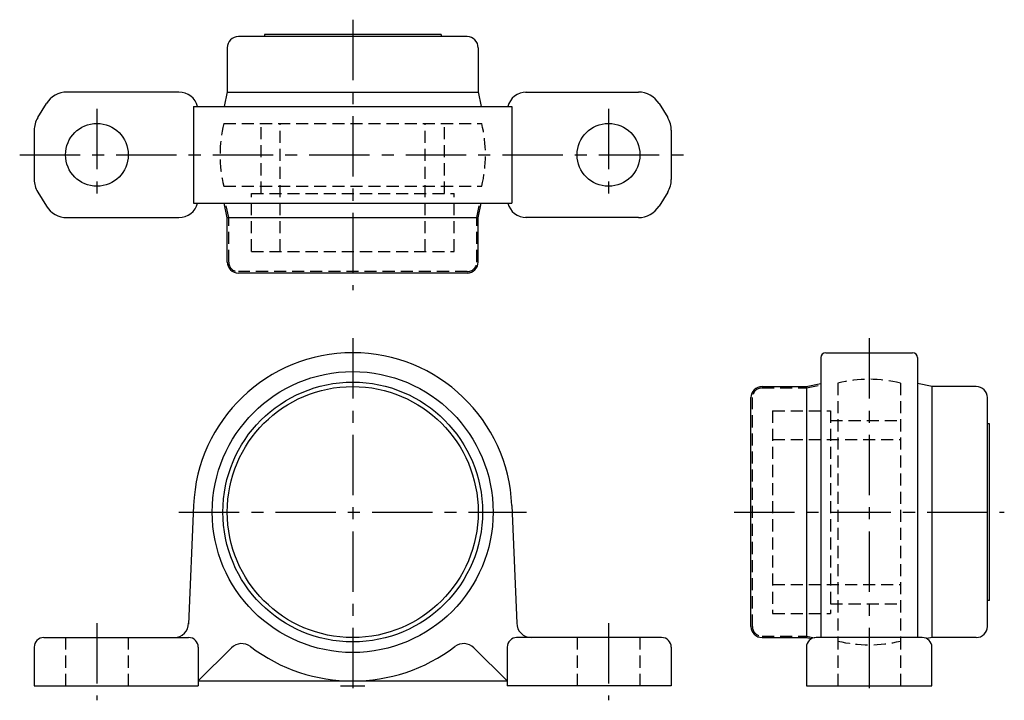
# Model space of a CAD drawing. Extents: x -69 to 135, y -3 to 138.
import ezdxf

# ---------------------------------------------------------------- set-up
doc = ezdxf.new("R2010")
doc.units = 0
doc.header["$LTSCALE"] = 10
doc.linetypes.add('CENTER', pattern=[2, 1.25, -0.25, 0.25, -0.25])
doc.linetypes.add('HIDDEN', pattern=[0.375, 0.25, -0.125])
doc.layers.get('0').update_dxf_attribs({"linetype": 'CONTINUOUS'})
doc.layers.add('CENTER', color=1, linetype='CENTER')
doc.layers.add('HIDDEN', color=3, linetype='HIDDEN')

msp = doc.modelspace()

# ---------------------------------------------------------------- linework, layer by layer
for p, q in [((18.3, 134.9), (-18.3, 134.9)), ((-18.3, 134.9), (-18.3, 134.5)), ((18.3, 134.9), (18.3, 134.5)), ((23.7, 134.5), (-23.7, 134.5)), ((-26, 132.2), (-26, 123)), ((26, 132.2), (26, 123)), ((-36, 123), (-59.21, 123)), ((-25.99, 123.06), (-26.61, 120)), ((-26, 123), (26.01, 123)), ((25.99, 123.06), (26.61, 120)), ((35.82, 123), (59.21, 123)), ((-65.26, 117.71), (-63.46, 120.62)), ((63.46, 120.62), (65.26, 117.71)), ((-33, 120), (33, 120)), ((-33, 120), (-33, 100)), ((33, 120), (33, 100)), ((-66, 115.08), (-66, 104.78)), ((66, 115.08), (66, 104.92)), ((-65.26, 102.29), (-63.46, 99.38)), ((65.26, 102.29), (63.46, 99.38)), ((-33, 100), (33, 100)), ((-25.99, 96.94), (-26.61, 100)), ((25.99, 96.94), (26.61, 100)), ((-59.24, 97), (-36, 97)), ((-26, 87.8), (-26, 97)), ((-26, 97), (26.01, 97)), ((26, 87.8), (26, 97)), ((59.21, 97), (35.82, 97)), ((23.7, 85.5), (-23.7, 85.5)), ((97, 68), (97, 15.3)), ((98, 69), (116, 69)), ((117, 68), (117, 10)), ((84.8, 62), (94, 62)), ((93.94, 61.99), (97, 62.61)), ((94, 62), (94, 9.99)), ((120.06, 61.99), (117, 62.61)), ((120, 62), (120, 9.99)), ((129.2, 62), (120, 62)), ((82.5, 12.3), (82.5, 59.7)), ((131.5, 12.3), (131.5, 59.7)), ((131.9, 54.3), (131.5, 54.3)), ((131.9, 17.7), (131.9, 54.3)), ((-32.97, 37.39), (-34.01, 12.75)), ((32.97, 37.39), (34, 13)), ((131.9, 17.7), (131.5, 17.7)), ((97, 15.3), (97, 10)), ((-64, 10), (-34, 10)), ((64, 10), (33.91, 10)), ((84.8, 10), (94, 10)), ((93.94, 10.01), (95.08, 9.78)), ((118, 10), (96, 10)), ((120.06, 10.01), (118.92, 9.78)), ((129.2, 10), (120, 10)), ((-66, 8), (-66, 0)), ((-32, 8), (-32, 0)), ((-32, 1), (-25.12, 7.88)), ((32, 1), (25.12, 7.88)), ((32, 8), (32, 0)), ((66, 8), (66, 0)), ((94, 8), (94, 0)), ((120, 0), (120, 8)), ((-66, 0), (-32, 0)), ((-32, 1), (32, 1)), ((66, 0), (32, 0)), ((94, 0), (120, 0))]:
    msp.add_line(p, q)
for centre, radius in [((-53, 110), 6.5), ((53, 110), 6.5), ((0, 36), 29.1), ((0, 36), 26.91), ((0, 36), 26)]:
    msp.add_circle(centre, radius)
for centre, radius, start, end in [((-23.7, 132.2), 2.3, 90, 180), ((23.7, 132.2), 2.3, 0, 90), ((-59.21, 118), 5, 90, 148.3925), ((-36, 119), 4, 14.4775, 90), ((36, 119), 4, 90, 165.6385), ((59.21, 118), 5, 31.6075, 90), ((-61, 115.08), 5, 148.3925, 180), ((61, 115.08), 5, 0, 31.6075), ((-61, 104.92), 5, 180, 211.6075), ((61, 104.92), 5, 328.3925, 0), ((-36, 101), 4, 270, 345.5225), ((36, 101), 4, 194.3615, 270), ((-59.21, 102), 5, 211.6075, 270), ((59.21, 102), 5, 270, 328.3925), ((-23.7, 87.8), 2.3, 180, 270), ((23.7, 87.8), 2.3, 270, 0), ((0, 36), 33, 2.4165, 177.5835), ((98, 68), 1, 90, 180), ((116, 68), 1, 0, 90), ((84.8, 59.7), 2.3, 90, 180), ((129.2, 59.7), 2.3, 0, 90), ((-37, 13), 3, 270, 0), ((37, 13), 3, 180, 270), ((84.8, 12.3), 2.3, 180, 270), ((129.2, 12.3), 2.3, 270, 0), ((-64, 8), 2, 90, 180), ((-34, 8), 2, 0, 90), ((-23, 5.75), 3, 52.7454, 135), ((23, 5.75), 3, 45, 127.2546), ((34, 8), 2, 90, 180), ((64, 8), 2, 0, 90), ((96, 8), 2, 90, 180), ((118, 8), 2, 0, 90), ((0, 36), 35, 232.7454, 307.2546)]:
    msp.add_arc(centre, radius, start, end)
at = {"layer": 'CENTER'}
for p, q in [((0, 138), (0, 82)), ((-53, 119.5), (-53, 100.5)), ((53, 119.5), (53, 100.5)), ((-69, 110), (69, 110)), ((0, 72), (0, -3)), ((107, 72), (107, -3)), ((-36, 36), (36, 36)), ((79, 36), (135, 36)), ((-53, 13), (-53, -3)), ((53, 13), (53, -3)), ((-2.5, 0), (2.5, 0))]:
    msp.add_line(p, q, dxfattribs=at)
at = {"layer": 'HIDDEN'}
for p, q in [((-26.72, 116.5), (26.72, 116.5)), ((-19, 102), (-19, 116.5)), ((-15, 90), (-15, 116.5)), ((15, 90), (15, 116.5)), ((19, 102), (19, 116.5)), ((-26.72, 103.5), (26.72, 103.5)), ((-21, 90), (-21, 102)), ((-21, 102), (21, 102)), ((21, 90), (21, 102)), ((-25.7, 97), (-26.3, 100)), ((25.7, 97), (26.3, 100)), ((-25.7, 87.8), (-25.7, 97)), ((25.7, 87.8), (25.7, 97)), ((-21, 90), (21, 90)), ((23.7, 85.8), (-23.7, 85.8)), ((84.8, 61.7), (94, 61.7)), ((94, 61.7), (97, 62.3)), ((100.5, 62.72), (100.5, 9.28)), ((113.5, 62.72), (113.5, 9.28)), ((82.8, 12.3), (82.8, 59.7)), ((87, 57), (99, 57)), ((87, 57), (87, 15)), ((99, 57), (99, 15)), ((99, 55), (113.5, 55)), ((87, 51), (113.5, 51)), ((87, 21), (113.5, 21)), ((99, 17), (113.5, 17)), ((87, 15), (99, 15)), ((84.8, 10.3), (94, 10.3)), ((94, 10.3), (95.65, 9.97)), ((-59.5, 10), (-59.5, 0)), ((-46.5, 10), (-46.5, 0)), ((46.5, 10), (46.5, 0)), ((59.5, 10), (59.5, 0)), ((100.5, 10), (100.5, 0)), ((113.5, 10), (113.5, 0))]:
    msp.add_line(p, q, dxfattribs=at)
for centre, radius, start, end in [((0, 110), 27.5, 166.328, 193.672), ((0, 110), 27.5, 346.328, 13.672), ((-23.7, 87.8), 2, 180, 270), ((23.7, 87.8), 2, 270, 0), ((107, 36), 27.5, 76.328, 103.672), ((84.8, 59.7), 2, 90, 180), ((84.8, 12.3), 2, 180, 270), ((107, 36), 27.5, 256.328, 283.672)]:
    msp.add_arc(centre, radius, start, end, dxfattribs=at)

doc.saveas('drawing.dxf')
